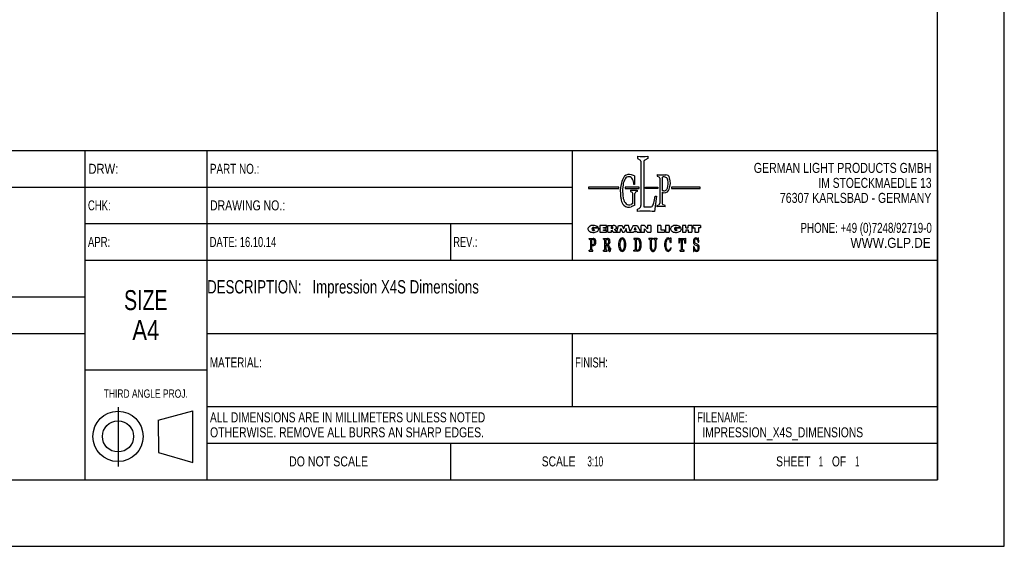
# Model space of a CAD drawing. Extents: x 0 to 297, y 0 to 210.
# Tile 21 of 41: x 149 to 297, y 0 to 79. Entities that reach past the tile are written whole.
import ezdxf
from ezdxf.enums import TextEntityAlignment as Align

# ---------------------------------------------------------------- set-up
doc = ezdxf.new("R2010")
doc.units = 0
doc.header["$LTSCALE"] = 16.335
doc.header["$MEASUREMENT"] = 0
doc.layers.get('0').update_dxf_attribs({"linetype": 'CONTINUOUS'})
doc.styles.add('TEXTSTYLE_3', font='txt', dxfattribs={"width": 0.8})

msp = doc.modelspace()

# ---------------------------------------------------------------- linework, layer by layer
at = {"color": 7, "linetype": 'Continuous'}
for p, q in [((297, 0), (297, 210)), ((0, 0), (297, 0))]:
    msp.add_line(p, q, dxfattribs=at)
at = {"color": 2, "linetype": 'Continuous'}
for p, q in [((287, 10), (287, 200)), ((122.47997, 59.40999), (286.99997, 59.40999)), ((159.03997, 59.40999), (159.03997, 9.99999)), ((177.31997, 59.40999), (177.31997, 9.99999)), ((232.15997, 59.40999), (232.15997, 42.93999)), ((286.99997, 59.40999), (286.99997, 9.99999)), ((241.97498, 58.57072), (241.97498, 58.19715)), ((241.97498, 58.19715), (242.33281, 58.02271)), ((242.46845, 57.80574), (242.46845, 51.14018)), ((242.9246, 57.76632), (242.9246, 50.94619)), ((243.49892, 58.19715), (243.06022, 57.98329)), ((243.49892, 58.57072), (243.49892, 58.19715)), ((241.51134, 55.60367), (241.0485, 55.77577)), ((241.51134, 55.60367), (241.51134, 54.28685)), ((244.93142, 55.79699), (244.93142, 55.55764)), ((244.93142, 55.55764), (245.16058, 55.45622)), ((245.23119, 55.77331), (246.19038, 55.76126)), ((245.30429, 55.23549), (245.30429, 51.48739)), ((245.6593, 55.3431), (245.6593, 53.48709)), ((122.47997, 53.91999), (232.15997, 53.91999)), ((239.13836, 53.89131), (234.59219, 53.89131)), ((234.59219, 53.89131), (234.59219, 53.69786)), ((234.59219, 53.69786), (239.13836, 53.69786)), ((239.13836, 53.69786), (239.13836, 53.89131)), ((242.18478, 53.89131), (240.10322, 53.89131)), ((240.10322, 53.89131), (240.10322, 53.69786)), ((240.10322, 53.69786), (242.18478, 53.69786)), ((240.91423, 53.44673), (241.89816, 53.44673)), ((240.91423, 53.44673), (240.91423, 53.24754)), ((240.91423, 53.24754), (241.13724, 53.14763)), ((241.51134, 54.28685), (241.38499, 54.28685)), ((241.89816, 53.24754), (241.67277, 53.14657)), ((241.89816, 53.44673), (241.89816, 53.24754)), ((242.18478, 53.69786), (242.18478, 53.89131)), ((243.15869, 53.89131), (245.01092, 53.89131)), ((243.15869, 53.69786), (243.15869, 53.89131)), ((245.01092, 53.69786), (243.15869, 53.69786)), ((245.01092, 53.89131), (245.01092, 53.69786)), ((251.35666, 53.89131), (247.07912, 53.89131)), ((247.07912, 53.89131), (247.07912, 53.69786)), ((247.07912, 53.69786), (251.35666, 53.69786)), ((251.35666, 53.69786), (251.35666, 53.89131)), ((241.2514, 51.47264), (241.2514, 52.97138)), ((241.55861, 51.22129), (241.55861, 52.97032)), ((244.44169, 51.7363), (244.59153, 52.53794)), ((244.78921, 52.53794), (244.49062, 50.24873)), ((244.59153, 52.53794), (244.78921, 52.53794)), ((245.6593, 53.14519), (245.6593, 51.47793)), ((241.2514, 51.47264), (241.00925, 51.32958)), ((241.55861, 51.22129), (241.03271, 50.97139)), ((241.97215, 50.59712), (242.1962, 50.70571)), ((241.97215, 50.25996), (241.97215, 50.59712)), ((242.9246, 50.94619), (244.01209, 50.94619)), ((244.91491, 51.16649), (245.15392, 51.26383)), ((244.91491, 50.95261), (244.91491, 51.16649)), ((246.09206, 51.17287), (245.83494, 51.24565)), ((246.09206, 50.9558), (246.09206, 51.17287)), ((159.03997, 48.42999), (232.15997, 48.42999)), ((213.87997, 48.42999), (213.87997, 42.93999)), ((236.13682, 47.74178), (235.30582, 47.74178)), ((235.30582, 47.74178), (235.30582, 47.51035)), ((235.30582, 47.51035), (235.53962, 47.51035)), ((236.03534, 47.91474), (235.52574, 47.78972)), ((237.32058, 48.17094), (236.29847, 48.17094)), ((236.29847, 48.17094), (236.29847, 47.14371)), ((236.84659, 47.77758), (236.84659, 47.87872)), ((236.84659, 47.87872), (237.32058, 47.87872)), ((237.27564, 47.77758), (236.84659, 47.77758)), ((236.84659, 47.42243), (236.84659, 47.52133)), ((236.84659, 47.52133), (237.27564, 47.52133)), ((237.3257, 47.42243), (236.84659, 47.42243)), ((237.27564, 47.52133), (237.27564, 47.77758)), ((237.32058, 47.87872), (237.32058, 48.17094)), ((237.3257, 47.14371), (237.3257, 47.42243)), ((237.49997, 47.14371), (237.49997, 48.17005)), ((237.49997, 48.17005), (238.30664, 48.17005)), ((238.18509, 47.88553), (238.02458, 47.88553)), ((238.02458, 47.88553), (238.02458, 47.6997)), ((238.18509, 47.6997), (238.02458, 47.6997)), ((238.03834, 47.14371), (238.03834, 47.46796)), ((238.03834, 47.46796), (238.29464, 47.14371)), ((238.52909, 47.54146), (238.86152, 47.18346)), ((238.86152, 47.18346), (239.12291, 48.17234)), ((239.12291, 48.17234), (239.66271, 48.17234)), ((239.37856, 47.14371), (239.47833, 47.69053)), ((239.47833, 47.69053), (239.71379, 47.14371)), ((239.66271, 48.17234), (239.86172, 47.66904)), ((240.06073, 48.17234), (239.86172, 47.66904)), ((240.24512, 47.69053), (240.00965, 47.14371)), ((240.60053, 48.17234), (240.06073, 48.17234)), ((240.34489, 47.14371), (240.24512, 47.69053)), ((240.84729, 47.23879), (240.60053, 48.17234)), ((241.33379, 48.17005), (240.84729, 47.23879)), ((241.33379, 48.17005), (241.91849, 48.17005)), ((241.50576, 47.50926), (241.62613, 47.866)), ((241.50576, 47.50926), (241.74651, 47.50926)), ((241.74651, 47.50926), (241.62613, 47.866)), ((241.91849, 48.17005), (242.45464, 47.14371)), ((243.00436, 48.17234), (242.50326, 48.17234)), ((242.50326, 47.14371), (242.50326, 48.17234)), ((243.00436, 48.17234), (243.46334, 47.66397)), ((243.01848, 47.14371), (243.01848, 47.63742)), ((243.01848, 47.63742), (243.46421, 47.14371)), ((243.98107, 48.17234), (243.46334, 48.17234)), ((243.46334, 48.17234), (243.46334, 47.66397)), ((243.98107, 48.17234), (243.98107, 47.14371)), ((245.48092, 48.17234), (244.94996, 48.17234)), ((244.94996, 48.17234), (244.94996, 47.14371)), ((245.48092, 48.17234), (245.48092, 47.47986)), ((245.48092, 47.47986), (245.99953, 47.47986)), ((245.99953, 47.47986), (245.99953, 47.14371)), ((246.70951, 48.17234), (246.14975, 48.17234)), ((246.14975, 48.17234), (246.14975, 47.14371)), ((246.70951, 48.17234), (246.70951, 47.14371)), ((248.5271, 47.74178), (247.69607, 47.74178)), ((247.69607, 47.74178), (247.69607, 47.51035)), ((247.69607, 47.51035), (247.9299, 47.51035)), ((248.42561, 47.91474), (247.91599, 47.78972)), ((249.23346, 48.17234), (248.69123, 48.17234)), ((248.69123, 48.17234), (248.69123, 47.14371)), ((249.23346, 47.82873), (249.23346, 48.17234)), ((249.23346, 47.82873), (249.54738, 47.82873)), ((249.23346, 47.49415), (249.54738, 47.49415)), ((249.23346, 47.49415), (249.23346, 47.14371)), ((250.08754, 48.17234), (249.54738, 48.17234)), ((249.54738, 47.82873), (249.54738, 48.17234)), ((249.54738, 47.49415), (249.54738, 47.14371)), ((250.08754, 48.17234), (250.08754, 47.14371)), ((251.38981, 48.17234), (250.24344, 48.17234)), ((250.24344, 48.17234), (250.24344, 47.812)), ((250.24344, 47.812), (250.54314, 47.812)), ((250.54314, 47.812), (250.54314, 47.14371)), ((251.38981, 47.812), (251.09008, 47.812)), ((251.09008, 47.812), (251.09008, 47.14371)), ((251.38981, 48.17234), (251.38981, 47.812)), ((234.72059, 46.09298), (234.72059, 46.22563)), ((234.72059, 46.22563), (235.30785, 46.22563)), ((234.72059, 46.09298), (234.81945, 46.06527)), ((234.88996, 45.9723), (234.88996, 44.56172)), ((235.05689, 45.99396), (235.05689, 45.2971)), ((235.15345, 46.09052), (235.24873, 46.09052)), ((236.29847, 47.14371), (237.3257, 47.14371)), ((236.85565, 46.09298), (236.85565, 46.22563)), ((236.85565, 46.22563), (237.4429, 46.22563)), ((236.85565, 46.09298), (236.95452, 46.06527)), ((237.02501, 45.9723), (237.02501, 44.56172)), ((237.19194, 45.99396), (237.19194, 45.40699)), ((237.2885, 46.09052), (237.38378, 46.09052)), ((237.49997, 47.14371), (238.03834, 47.14371)), ((238.29464, 47.14371), (239.37856, 47.14371)), ((239.71379, 47.14371), (240.00965, 47.14371)), ((240.34489, 47.14371), (241.36331, 47.14371)), ((241.36331, 47.14371), (241.40944, 47.26607)), ((241.96076, 46.22754), (241.40075, 46.22754)), ((241.40075, 46.22754), (241.40075, 46.08982)), ((241.40075, 46.08982), (241.50634, 46.07374)), ((241.40944, 47.26607), (241.84281, 47.26607)), ((241.5884, 45.97827), (241.5884, 44.57092)), ((241.77087, 45.98384), (241.77087, 44.56534)), ((241.88896, 47.14371), (241.84281, 47.26607)), ((241.91586, 46.0804), (241.86743, 46.0804)), ((241.88896, 47.14371), (242.45464, 47.14371)), ((242.50326, 47.14371), (243.01848, 47.14371)), ((243.46421, 47.14371), (243.98107, 47.14371)), ((243.6723, 46.23309), (244.21728, 46.23309)), ((243.6723, 46.23309), (243.6723, 46.08603)), ((243.6723, 46.08603), (243.78097, 46.06295)), ((243.85747, 45.96851), (243.85747, 44.87233)), ((244.03317, 45.96873), (244.03317, 44.87233)), ((244.21728, 46.08603), (244.10967, 46.06319)), ((244.21728, 46.23309), (244.21728, 46.08603)), ((244.41106, 46.23309), (244.8753, 46.23309)), ((244.41106, 46.23309), (244.41106, 46.08412)), ((244.41106, 46.08412), (244.48678, 46.06522)), ((244.59653, 45.9247), (244.59653, 44.87233)), ((244.70347, 45.9281), (244.70347, 44.87233)), ((244.8753, 46.08412), (244.81321, 46.06862)), ((244.8753, 46.23309), (244.8753, 46.08412)), ((244.94996, 47.14371), (245.99953, 47.14371)), ((246.14975, 47.14371), (246.70951, 47.14371)), ((246.82667, 46.13414), (246.8862, 46.28304)), ((246.8862, 46.28304), (246.97385, 46.28304)), ((246.97385, 46.28304), (246.97831, 45.5324)), ((248.15343, 46.23599), (248.14851, 45.50155)), ((248.32794, 46.22336), (248.99206, 46.22336)), ((248.49753, 46.0967), (248.51242, 46.0967)), ((248.58484, 44.57582), (248.58484, 46.02428)), ((248.69123, 47.14371), (249.23346, 47.14371)), ((248.73516, 44.57582), (248.73516, 46.02428)), ((248.82245, 46.0967), (248.80758, 46.0967)), ((249.16655, 46.23599), (249.1715, 45.50155)), ((249.54738, 47.14371), (250.08754, 47.14371)), ((250.54314, 47.14371), (251.09008, 47.14371)), ((251.0348, 46.18063), (251.0517, 46.27985)), ((251.0517, 46.27985), (251.12197, 46.27985)), ((251.13894, 45.64933), (251.12197, 46.27985)), ((234.70336, 44.45162), (234.8068, 44.46608)), ((234.70336, 44.31783), (234.70336, 44.45162)), ((235.05689, 45.2971), (235.29723, 45.2971)), ((235.05689, 45.13008), (235.05689, 44.56322)), ((235.05689, 45.13008), (235.30691, 45.13008)), ((235.25419, 44.45162), (235.14008, 44.46758)), ((235.25419, 44.31783), (235.25419, 44.45162)), ((236.83841, 44.45162), (236.94185, 44.46608)), ((236.83841, 44.31783), (236.83841, 44.45162)), ((237.19194, 45.40699), (237.39955, 45.40699)), ((237.19194, 45.22582), (237.19194, 44.56322)), ((237.19194, 45.22582), (237.44196, 45.22582)), ((237.38924, 44.45162), (237.27513, 44.46758)), ((237.38924, 44.31783), (237.38924, 44.45162)), ((237.56805, 44.90809), (237.60206, 44.51617)), ((237.7363, 44.93382), (237.77485, 44.48957)), ((237.90096, 44.76281), (237.95453, 44.76281)), ((241.40075, 44.45939), (241.50634, 44.47545)), ((241.40075, 44.32165), (241.40075, 44.45939)), ((241.93365, 44.46878), (241.86743, 44.46878)), ((246.97831, 45.5324), (246.90138, 45.5324)), ((246.95606, 44.84469), (247.01211, 44.78886)), ((248.2358, 45.50155), (248.14851, 45.50155)), ((248.35549, 44.44954), (248.50796, 44.48129)), ((248.35549, 44.31668), (248.35549, 44.44954)), ((248.96449, 44.44954), (248.81202, 44.48129)), ((248.96449, 44.31668), (248.96449, 44.44954)), ((249.08418, 45.50155), (249.1715, 45.50155)), ((250.41954, 44.99637), (250.33855, 44.99637)), ((250.33855, 44.99637), (250.36199, 44.26883)), ((250.43057, 44.26883), (250.48614, 44.41649)), ((250.67287, 45.49619), (250.97452, 45.34094)), ((250.70056, 45.19086), (250.92687, 45.09244)), ((251.06865, 45.64933), (251.13894, 45.64933)), ((159.03997, 42.93999), (286.99997, 42.93999)), ((234.70336, 44.31783), (235.25419, 44.31783)), ((236.83841, 44.31783), (237.38924, 44.31783)), ((241.97365, 44.32165), (241.40075, 44.32165)), ((248.35549, 44.31668), (248.96449, 44.31668)), ((250.36199, 44.26883), (250.43057, 44.26883)), ((122.47997, 37.44999), (159.03997, 37.44999)), ((122.47997, 31.95999), (159.03997, 31.95999)), ((177.31997, 31.95999), (286.99997, 31.95999)), ((232.15997, 31.95999), (232.15997, 20.97999)), ((159.03997, 26.46999), (177.31997, 26.46999)), ((164.0317, 20.88989), (164.0317, 11.99966)), ((177.31997, 20.97999), (286.99997, 20.97999)), ((250.43997, 20.97999), (250.43997, 9.99999)), ((170.04984, 18.91385), (175.21614, 20.35469)), ((175.21721, 12.58215), (175.21877, 20.34366)), ((170.0502, 18.91369), (170.06157, 14.06695)), ((177.31997, 15.48999), (286.99997, 15.48999)), ((213.87997, 15.48999), (213.87997, 9.99999)), ((170.06069, 14.06783), (175.21662, 12.58226)), ((10, 10), (287, 10)), ((122.47997, 9.99999), (286.99997, 9.99999))]:
    msp.add_line(p, q, dxfattribs=at)
for points in [[(236.03534, 47.91474), (235.93555, 48.00176), (235.81081, 48.07371), (235.66632, 48.12757), (235.50812, 48.16111), (235.3428, 48.17292), (235.17725, 48.16252), (235.01839, 48.13033), (234.87284, 48.0777), (234.74668, 48.00682), (234.64517, 47.92066), (234.57253, 47.8228), (234.53181, 47.71733), (234.5247, 47.60865), (234.5515, 47.50129), (234.61109, 47.39973), (234.70098, 47.30821), (234.81743, 47.23054), (234.95557, 47.16997), (235.10965, 47.12902), (235.27323, 47.10941), (235.43949, 47.11194), (235.6015, 47.13652), (235.75249, 47.18211), (235.88617, 47.24683), (235.99696, 47.32795), (236.08024, 47.42211), (236.13253, 47.52538), (236.15166, 47.63344), (236.13682, 47.74179)], [(238.52911, 47.54146), (238.61966, 47.58244), (238.69482, 47.63606), (238.75085, 47.69964), (238.78499, 47.77006), (238.79554, 47.8438), (238.78197, 47.91723), (238.74496, 47.9867), (238.68635, 48.04877), (238.60903, 48.10036), (238.51684, 48.13892), (238.41435, 48.16253), (238.30664, 48.17003)], [(248.42562, 47.91474), (248.32583, 48.00176), (248.20109, 48.07371), (248.0566, 48.12757), (247.89839, 48.16111), (247.73307, 48.17292), (247.56753, 48.16252), (247.40867, 48.13033), (247.26312, 48.0777), (247.13696, 48.00682), (247.03544, 47.92066), (246.96281, 47.8228), (246.92209, 47.71733), (246.91498, 47.60865), (246.94178, 47.50129), (247.00137, 47.39973), (247.09126, 47.30821), (247.20771, 47.23054), (247.34585, 47.16997), (247.49992, 47.12902), (247.6635, 47.10941), (247.82976, 47.11194), (247.99177, 47.13652), (248.14276, 47.18211), (248.27644, 47.24683), (248.38723, 47.32795), (248.47051, 47.42211), (248.52281, 47.52538), (248.54193, 47.63344), (248.5271, 47.74179)], [(239.67235, 46.285), (239.54845, 46.26013), (239.42844, 46.18485), (239.32285, 46.06577), (239.23297, 45.90432), (239.16666, 45.71466), (239.12477, 45.4991), (239.11092, 45.27654), (239.12477, 45.05397), (239.16666, 44.83842), (239.23297, 44.64875), (239.32285, 44.48731), (239.42844, 44.36822), (239.54845, 44.29294), (239.67235, 44.26808), (239.79625, 44.29294), (239.91625, 44.36822), (240.02184, 44.48731), (240.11172, 44.64875), (240.17801, 44.83842), (240.21992, 45.05397), (240.23377, 45.27654), (240.21992, 45.4991), (240.17801, 45.71466), (240.11172, 45.90432), (240.02184, 46.06577), (239.91625, 46.18485), (239.79625, 46.26013), (239.67235, 46.285)], [(239.67235, 46.12505), (239.59318, 46.10412), (239.51651, 46.04079), (239.44905, 45.94059), (239.39163, 45.80474), (239.34928, 45.64517), (239.32251, 45.4638), (239.31366, 45.27654), (239.32251, 45.08927), (239.34928, 44.9079), (239.39163, 44.74833), (239.44905, 44.61248), (239.51651, 44.51229), (239.59318, 44.44895), (239.67235, 44.42802), (239.75151, 44.44895), (239.82817, 44.51229), (239.89562, 44.61248), (239.95305, 44.74833), (239.99541, 44.9079), (240.02219, 45.08927), (240.03103, 45.27654), (240.02219, 45.4638), (239.99541, 45.64517), (239.95305, 45.80474), (239.89562, 45.94059), (239.82817, 46.04079), (239.75151, 46.10412), (239.67235, 46.12505)], [(246.82668, 46.13414), (246.74311, 46.21392), (246.65346, 46.26463), (246.56052, 46.28468), (246.46717, 46.27346), (246.3763, 46.23131), (246.29074, 46.15955), (246.21314, 46.06039), (246.1459, 45.93691), (246.09111, 45.79295), (246.05047, 45.63297), (246.02525, 45.46193), (246.01622, 45.28514), (246.02366, 45.10808), (246.04734, 44.93625), (246.08654, 44.77498), (246.14002, 44.62926), (246.20614, 44.50362), (246.28285, 44.40197), (246.36775, 44.32744), (246.45823, 44.28235), (246.55146, 44.26811), (246.64457, 44.28515), (246.73466, 44.33294), (246.81893, 44.41001), (246.89478, 44.51395), (246.95984, 44.64156), (247.01211, 44.78886)], [(246.90137, 45.53241), (246.87926, 45.66044), (246.84864, 45.77828), (246.81034, 45.88278), (246.76537, 45.97118), (246.71493, 46.04111), (246.66035, 46.09074), (246.60309, 46.11872), (246.54467, 46.12433), (246.48665, 46.10741), (246.43055, 46.06842), (246.37788, 46.00838), (246.33003, 45.9289), (246.28827, 45.83208), (246.25372, 45.72051), (246.22729, 45.59713), (246.20968, 45.46524), (246.20137, 45.32833), (246.20257, 45.19005), (246.21325, 45.05406), (246.23313, 44.92399), (246.26167, 44.80328), (246.29813, 44.69515), (246.34153, 44.60247), (246.39072, 44.52769), (246.44439, 44.47282), (246.50111, 44.4393), (246.55939, 44.42803)], [(248.49753, 46.09669), (248.45464, 46.08787), (248.41291, 46.06166), (248.37344, 46.01875), (248.33729, 45.96029), (248.30544, 45.88785), (248.27872, 45.80337), (248.25787, 45.70911), (248.24343, 45.60759), (248.23579, 45.50153)], [(249.08419, 45.50153), (249.07655, 45.60759), (249.06211, 45.70911), (249.04126, 45.80337), (249.01454, 45.88785), (248.98269, 45.96029), (248.94654, 46.01875), (248.90707, 46.06166), (248.86534, 46.08787), (248.82245, 46.09669)], [(243.85749, 44.87233), (243.8681, 44.73594), (243.89938, 44.60638), (243.94977, 44.49016), (244.01675, 44.3931), (244.09695, 44.32008), (244.18636, 44.27474), (244.28048, 44.25938), (244.37461, 44.27474), (244.46401, 44.32008), (244.54421, 44.3931), (244.61119, 44.49016), (244.66159, 44.60638), (244.69287, 44.73594), (244.70347, 44.87233)], [(244.03316, 44.87233), (244.04134, 44.76756), (244.06542, 44.66888), (244.104, 44.58202), (244.15482, 44.51203), (244.21495, 44.46299), (244.28088, 44.43773), (244.34879, 44.43773), (244.41472, 44.46299), (244.47484, 44.51203), (244.52567, 44.58202), (244.56425, 44.66888), (244.58833, 44.76756), (244.59651, 44.87233)], [(246.55939, 44.42803), (246.63862, 44.44066), (246.7155, 44.4782), (246.78772, 44.53952), (246.85315, 44.62279), (246.90982, 44.72554), (246.95606, 44.8447)]]:
    msp.add_lwpolyline(points, dxfattribs=at)
for radius in [3.77159, 2.33699]:
    msp.add_circle((164.00806, 16.49604), radius, dxfattribs=at)
for centre, radius, start, end in [((242.73696, 64.45785), 5.93623, 262.625211, 277.374792), ((242.22705, 57.80574), 0.2414, 0, 64.011567), ((243.166, 57.76632), 0.2414, 115.988433, 180), ((243.03381, 53.61252), 3.62102, 153.724986, 168.596514), ((240.93364, 54.64934), 1.27887, 135.039933, 153.724986), ((242.24614, 53.92627), 2.47888, 150.180267, 172.377986), ((240.71199, 54.87068), 0.96561, 69.604772, 135.039933), ((240.6505, 54.84084), 0.63971, 25.276711, 150.180267), ((239.71857, 54.40079), 1.67031, 356.088569, 25.276711), ((245.25966, 58.04229), 2.26918, 261.682906, 269.2816), ((245.06289, 55.23549), 0.2414, 0, 66.12755), ((245.73172, 55.3431), 0.07242, 112.434289, 180), ((245.93447, 54.85202), 0.60372, 8.848981, 112.434289), ((246.18251, 55.13366), 0.62764, 16.451397, 89.281544), ((243.90718, 54.53641), 2.65542, 342.632369, 8.848981), ((244.25798, 54.56538), 2.63432, 338.150192, 16.451397), ((244.72152, 53.2721), 5.34272, 168.596514, 188.05025), ((246.96723, 53.2945), 7.24205, 172.377986, 182.983975), ((245.99489, 53.79275), 0.72937, 242.603939, 329.640756), ((245.73172, 53.48709), 0.07242, 180, 244.323269), ((245.93177, 53.90319), 0.53413, 244.323269, 342.632367), ((245.58277, 54.03418), 1.20701, 329.640756, 338.150189), ((251.38259, 54.21421), 12.07008, 188.050247, 190.849672), ((241.03795, 52.23158), 1.53717, 190.849672, 222.755653), ((244.5565, 53.16882), 4.82803, 182.983975, 191.591875), ((241.30849, 52.5026), 1.51241, 191.591875, 225.647317), ((241.05828, 52.97138), 0.19312, 0, 65.865528), ((241.75173, 52.97032), 0.19312, 114.134472, 180), ((241.81992, 52.22632), 2.66717, 334.646842, 349.413556), ((240.61828, 51.84355), 0.96561, 222.755653, 295.416336), ((240.68997, 51.86994), 0.62764, 225.647317, 300.575939), ((243.17245, 37.04423), 13.27014, 84.299186, 95.189514), ((241.98565, 51.14018), 0.4828, 295.858156, 0), ((244.01207, 51.18759), 0.2414, 270, 334.646842), ((245.51354, 47.24898), 3.75169, 81.129289, 99.181372), ((245.06289, 51.48739), 0.2414, 292.157506, 0), ((245.9007, 51.47793), 0.2414, 180, 254.19385), ((235.33749, 47.64034), 0.24032, 38.435642, 327.255853), ((238.18509, 47.79262), 0.09292, 270.001072, 89.998925), ((247.72777, 47.64034), 0.24032, 38.435642, 327.255853), ((234.7934, 45.9723), 0.09656, 0, 74.347931), ((235.15345, 45.99396), 0.09656, 90, 180), ((235.24873, 45.84912), 0.2414, 10.289156, 90), ((235.30785, 45.86353), 0.3621, 18.561386, 90), ((234.26874, 45.6712), 1.23742, 350.020183, 10.289156), ((234.75912, 45.67927), 0.94096, 341.144717, 18.561386), ((236.92845, 45.9723), 0.09656, 0, 74.347931), ((237.2885, 45.99396), 0.09656, 90, 180), ((237.38378, 45.84912), 0.2414, 10.289156, 90), ((237.44293, 45.86353), 0.3621, 18.561386, 90), ((236.40379, 45.6712), 1.23742, 358.687656, 10.289156), ((236.89417, 45.67927), 0.94096, 1.526197, 18.561386), ((241.49184, 45.97827), 0.09656, 0, 81.348133), ((241.86743, 45.98384), 0.09656, 90, 180), ((241.91586, 45.7183), 0.3621, 16.641178, 90), ((241.96076, 45.74473), 0.4828, 20.562956, 90), ((240.32393, 45.2425), 2.0236, 345.656808, 16.641178), ((240.65968, 45.25667), 1.87241, 341.008953, 20.562956), ((243.76091, 45.96851), 0.09656, 0, 78.011006), ((244.12973, 45.96873), 0.09656, 101.988994, 180), ((244.45168, 45.9247), 0.14484, 0, 75.975847), ((244.84831, 45.9281), 0.14484, 104.024153, 180), ((248.32794, 47.43411), 1.21075, 261.713103, 270), ((248.51242, 46.02428), 0.07242, 0, 90), ((248.80758, 46.02428), 0.07242, 90, 180), ((248.99206, 47.43411), 1.21075, 270, 278.286897), ((251.07058, 45.77793), 0.7242, 151.314992, 178.537642), ((250.70787, 45.97636), 0.31076, 36.671989, 151.314992), ((251.05201, 45.83152), 0.54822, 164.373581, 197.500239), ((250.71002, 45.92716), 0.19312, 56.703806, 164.373581), ((250.50758, 45.61892), 0.56191, 3.102961, 56.703806), ((250.99198, 46.18792), 0.04345, 216.671989, 350.345528), ((234.7934, 44.56172), 0.09656, 277.966717, 0), ((235.15345, 44.56322), 0.09656, 180, 262.033283), ((235.29723, 45.49023), 0.19312, 270, 350.020183), ((235.30691, 45.49218), 0.3621, 270, 341.144717), ((236.92845, 44.56172), 0.09656, 277.966717, 0), ((237.2885, 44.56322), 0.09656, 180, 262.033283), ((237.39955, 45.64839), 0.2414, 270, 358.687656), ((237.02402, 44.87608), 0.54496, 3.367731, 39.922964), ((237.40042, 45.69274), 0.43452, 291.029192, 1.526197), ((237.20971, 44.88812), 0.52857, 4.960536, 49.019728), ((238.26109, 44.60445), 0.66492, 187.629653, 204.493158), ((237.77466, 44.39035), 0.13366, 207.426219, 333.655667), ((237.81333, 44.49292), 0.03862, 184.960528, 338.570683), ((237.15267, 44.75221), 0.74837, 338.570683, 0.809706), ((237.50504, 44.52385), 0.43452, 333.655667, 343.886567), ((237.01536, 44.66533), 0.94424, 343.886567, 5.925508), ((241.49184, 44.57092), 0.09656, 278.651867, 360), ((241.86743, 44.56534), 0.09656, 180, 270), ((241.93365, 44.83088), 0.3621, 270, 345.656808), ((241.97365, 44.80445), 0.4828, 270, 341.008953), ((248.48828, 44.57582), 0.09656, 281.7621, 0), ((248.83172, 44.57582), 0.09656, 180, 258.2379), ((251.18662, 45.77496), 0.84029, 178.537642, 197.276214), ((250.84528, 45.66879), 0.4828, 197.276214, 220.815508), ((251.18913, 45.05903), 0.77215, 184.656308, 227.321517), ((250.9463, 45.75606), 0.61632, 220.815508, 246.500797), ((250.52682, 44.40119), 0.04345, 36.650478, 159.374622), ((250.80542, 45.75376), 0.28968, 197.500239, 242.769228), ((250.94903, 44.71533), 0.4828, 216.650478, 236.860281), ((250.82935, 44.66886), 0.2414, 227.321517, 341.2637), ((250.83063, 44.87108), 0.2414, 18.014806, 66.501186), ((250.77571, 44.95458), 0.43452, 14.105478, 62.769111), ((250.7407, 44.71533), 0.4828, 303.139719, 351.845278), ((250.52561, 44.77189), 0.56215, 341.2637, 18.014806), ((250.15661, 44.79902), 1.07286, 351.845278, 14.105478), ((250.8433, 44.55817), 0.29511, 237.371028, 303.139719)]:
    msp.add_arc(centre, radius, start, end, dxfattribs=at)

# ---------------------------------------------------------------- texts
at = {"color": 2, "linetype": 'Continuous', "style": 'TEXTSTYLE_3'}
for s, height, width, p in [(' DRW:', 1.5, 0.838095, (159.10247, 55.91499)), (' PART NO.: ', 1.5, 0.74026, (177.38247, 55.91499)), (' CHK:', 1.5, 0.709524, (159.10247, 50.42499)), (' DRAWING NO.: ', 1.5, 0.784014, (177.38247, 50.42499)), (' APR:', 1.5, 0.714286, (159.10247, 44.93499)), (' DATE: 16.10.14', 1.5, 0.698413, (177.38247, 44.93499)), (' REV.: ', 1.5, 0.690476, (213.94247, 44.93499)), ('DESCRIPTION:   Impression X4S Dimensions', 2, 0.74359, (177.38247, 37.94999)), (' MATERIAL:', 1.5, 0.735714, (177.38247, 26.84499)), (' FINISH:', 1.5, 0.6875, (232.22247, 26.84499)), (' ALL DIMENSIONS ARE IN MILLIMETERS UNLESS NOTED ', 1.5, 0.762401, (177.38247, 18.60999)), (' FILENAME: ', 1.5, 0.714286, (250.50247, 18.60999)), (' OTHERWISE. REMOVE ALL BURRS AN SHARP EDGES.', 1.5, 0.781385, (177.38247, 16.35999)), ('IMPRESSION_X4S_DIMENSIONS', 1.5, 0.770476, (251.68105, 16.35999))]:
    msp.add_text(s, height=height, dxfattribs=dict(at, width=width)).set_placement(p)
for s, width, p in [('GERMAN LIGHT PRODUCTS GMBH  ', 0.791667, (286.93747, 56.04999)), ('IM STOECKMAEDLE 13  ', 0.769048, (286.93747, 53.79999)), ('76307 KARLSBAD - GERMANY  ', 0.790293, (286.93747, 51.54999)), ('PHONE: +49 (0)7248/92719-0  ', 0.728741, (286.93747, 47.04999)), ('WWW.GLP.DE  ', 0.884921, (286.93747, 44.79999))]:
    msp.add_text(s, height=1.5, dxfattribs=dict(at, width=width)).set_placement(p, align=Align.RIGHT)
for s, height, width, p in [('SIZE', 3, 0.732143, (168.17997, 35.45499)), ('A4', 3, 0.821429, (168.17997, 30.95499)), ('THIRD ANGLE PROJ.', 1.25, 0.759104, (168.17997, 22.29749)), ('DO NOT SCALE', 1.5, 0.793651, (195.59997, 11.99499)), ('SCALE ', 1.5, 0.769841, (230.33855, 11.99499)), ('3:10', 1.5, 0.607143, (235.62426, 11.99499)), ('SHEET ', 1.5, 0.77381, (265.55926, 11.99499)), ('1', 1.5, 0.571429, (269.46997, 11.99499)), (' OF ', 1.5, 0.767857, (272.20212, 11.99499)), ('1', 1.5, 0.571429, (274.93426, 11.99499))]:
    msp.add_text(s, height=height, dxfattribs=dict(at, width=width)).set_placement(p, align=Align.CENTER)

doc.saveas('drawing.dxf')
